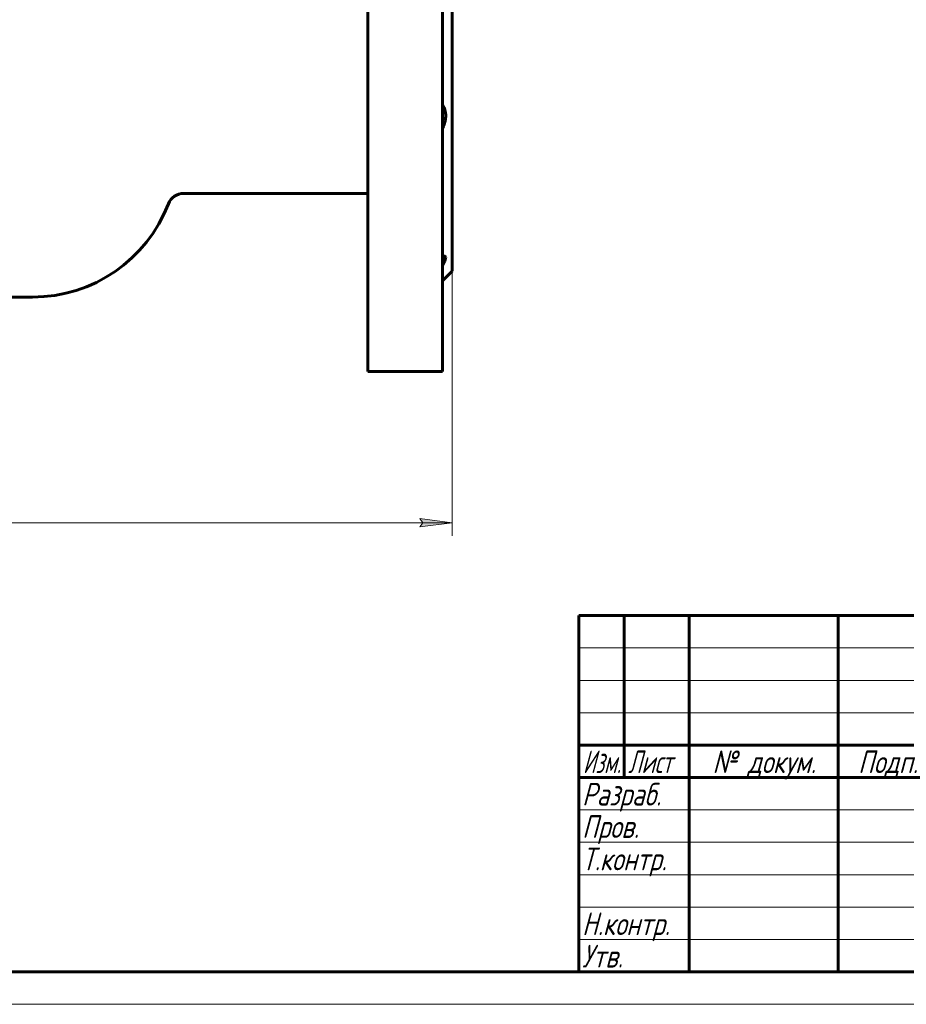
# Model space of a CAD drawing. Header units: millimetres. Extents: x 0 to 428, y 0 to 297.
# Tile 8 of 26: x 144 to 281, y 0 to 152. Entities that reach past the tile are written whole.
import ezdxf

# ---------------------------------------------------------------- set-up
doc = ezdxf.new("R2010")
doc.units = ezdxf.units.MM
doc.linetypes.add('K5LT_BASIC', pattern=[0])
doc.linetypes.add('K5LT_THIN', pattern=[0])
doc.layers.add('Системный слой', color=7, linetype='Continuous')
doc.layers.add('Системный слой (1)', color=7, linetype='Continuous', true_color=0x6c6c6c)
doc.styles.add('KDIMTEXTSTYLE', font='GOST_AU.SHX', dxfattribs={"width": 0.96, "oblique": 15, "height": 5})
doc.styles.add('KTEXTSTYLE', font='GOST_AU.SHX', dxfattribs={"width": 0.96, "height": 5})
doc.dimstyles.new('KDIMSTYLE (0.50)', dxfattribs={"dimtxt": 5, "dimasz": 1, "dimexe": 2, "dimexo": 0, "dimgap": 1, "dimtad": 1, "dimlfac": 2, "dimtxsty": 'KDIMTEXTSTYLE', "dimsah": 1, "dimcen": 0, "dimdle": 1, "dimadec": 0, "dimazin": 0, "dimtfac": 0.667, "dimtmove": 0, "dimatfit": 3, "dimfxl": 1, "dimtvp": 1, "dimtolj": 1, "dimtzin": 0, "dimarcsym": 0})

# ---------------------------------------------------------------- blocks, each defined once
blk = doc.blocks.new('U2')
at = {"layer": 'Системный слой (1)', "color": 150, "linetype": 'K5LT_BASIC', "lineweight": 60, "true_color": 0x0080ff}
for p, q in [((210.44, 152.66), (210.44, 192.16)), ((210.44, 113.16), (210.44, 152.66))]:
    blk.add_line(p, q, dxfattribs=at)
blk = doc.blocks.new('U3')
at = {"layer": 'Системный слой (1)', "color": 150, "linetype": 'K5LT_BASIC', "lineweight": 60, "true_color": 0x0080ff}
for p, q in [((208.94, 152.66), (208.94, 207.66)), ((208.94, 97.66), (208.94, 152.66))]:
    blk.add_line(p, q, dxfattribs=at)
blk = doc.blocks.new('U4')
at = {"layer": 'Системный слой (1)', "color": 150, "linetype": 'K5LT_BASIC', "lineweight": 60, "true_color": 0x0080ff}
for p, q in [((197.44, 152.66), (197.44, 207.66)), ((197.44, 97.66), (197.44, 152.66))]:
    blk.add_line(p, q, dxfattribs=at)
blk = doc.blocks.new('D0')
at = {"layer": 'Системный слой (1)'}
for points in [[(42.94, 73.67), (42.44, 74.33), (42.94, 74.99), (37.94, 74.33)], [(210.44, 74.33), (205.44, 74.99), (205.94, 74.33), (205.44, 73.67)]]:
    blk.add_hatch(color=7, dxfattribs=at).paths.add_polyline_path(points)
at = {"layer": 'Системный слой (1)', "color": 7, "linetype": 'K5LT_THIN', "lineweight": 18}
for p, q in [((37.94, 113.16), (37.94, 72.33)), ((210.44, 113.16), (210.44, 72.33)), ((37.94, 74.33), (42.94, 74.99)), ((42.94, 74.99), (42.44, 74.33)), ((205.94, 74.33), (205.44, 74.99)), ((205.44, 74.99), (210.44, 74.33)), ((42.94, 73.67), (37.94, 74.33)), ((37.94, 74.33), (210.44, 74.33)), ((42.44, 74.33), (42.94, 73.67)), ((210.44, 74.33), (205.44, 73.67)), ((205.44, 73.67), (205.94, 74.33))]:
    blk.add_line(p, q, dxfattribs=at)
blk.add_wipeout([(116.01, 75.33), (116.01, 82.71), (131.72, 82.71), (131.72, 75.33)]).dxf.layer = 'Системный слой (1)'
at = {"layer": 'Системный слой (1)', "color": 7, "char_height": 5, "attachment_point": 1, "style": 'KTEXTSTYLE'}
for s, insert in [('\\H5.0;\\W1.000;\\Q15;\\Q15;\\W0.965;±', (124.74, 81.92)), ('\\H5.0;\\W1.000;\\Q15;\\Q15;\\W0.965;345', (116.01, 81.92)), ('\\H5.0;\\W1.000;\\Q15;\\Q15;\\W0.965;3', (127.65, 81.92))]:
    blk.add_mtext(s, dxfattribs=dict(at, insert=insert))
blk = doc.blocks.new('KDIMARROW_01')
at = {"layer": 'Системный слой'}
blk.add_hatch(color=0, dxfattribs=at).paths.add_polyline_path([(0, 0), (-5, 0.66), (-4.5, 0), (-5, -0.66)])
at = {"layer": 'Системный слой', "color": 0, "linetype": 'K5LT_THIN', "lineweight": 18}
for p, q in [((-4.5, 0), (-5, 0.66)), ((-5, 0.66), (0, 0)), ((0, 0), (-5, -0.66)), ((-5, -0.66), (-4.5, 0))]:
    blk.add_line(p, q, dxfattribs=at)
at = {"layer": 'Системный слой (1)', "color": 0, "linetype": 'K5LT_THIN', "lineweight": 18}
blk.add_line((341.8, 152.66), (341.3, 152.66), dxfattribs=at)
blk = doc.blocks.new('U36')
at = {"layer": 'Системный слой (1)', "color": 150, "linetype": 'K5LT_BASIC', "lineweight": 60, "true_color": 0x0080ff}
for p, q in [((208.94, 115.58), (208.98, 115.58)), ((208.98, 115.58), (209.02, 115.59)), ((209.02, 115.59), (209.06, 115.59)), ((209.06, 115.59), (209.16, 115.58)), ((209.16, 115.58), (209.44, 115.33)), ((209.3, 114.73), (208.94, 114.07)), ((209.44, 115.33), (209.3, 114.73))]:
    blk.add_line(p, q, dxfattribs=at)
blk = doc.blocks.new('D4')
at = {"layer": 'Системный слой (1)'}
for points in [[(303.23, 184.48), (298.92, 187.1), (302.4, 183.46), (302.43, 184.28)], [(384.68, 118.22), (381.2, 121.87), (381.17, 121.04), (380.37, 120.84)]]:
    blk.add_hatch(color=7, dxfattribs=at).paths.add_polyline_path(points)
at = {"layer": 'Системный слой (1)', "color": 7, "linetype": 'K5LT_THIN', "lineweight": 18}
for p, q in [((298.92, 187.1), (303.23, 184.48)), ((302.4, 183.46), (298.92, 187.1)), ((298.92, 187.1), (384.68, 118.22)), ((302.43, 184.28), (302.4, 183.46)), ((303.23, 184.48), (302.43, 184.28)), ((381.17, 121.04), (381.2, 121.87)), ((381.2, 121.87), (384.68, 118.22)), ((380.37, 120.84), (381.17, 121.04)), ((384.68, 118.22), (380.37, 120.84)), ((384.68, 118.22), (393.57, 111.09)), ((393.57, 111.09), (412.22, 111.09))]:
    blk.add_line(p, q, dxfattribs=at)
blk.add_wipeout([(395.57, 112.09), (395.57, 119.47), (409.63, 119.47), (409.63, 112.09)]).dxf.layer = 'Системный слой (1)'
at = {"layer": 'Системный слой (1)', "color": 7, "char_height": 5, "attachment_point": 1, "style": 'KTEXTSTYLE'}
for s, insert in [('\\H5.0;\\W1.000;\\Q15;\\Q15;\\W0.965;∅', (395.57, 118.67)), ('\\H5.0;\\W1.000;\\Q15;\\Q15;\\W0.965;220', (398.87, 118.67))]:
    blk.add_mtext(s, dxfattribs=dict(at, insert=insert))
blk = doc.blocks.new('U53')
at = {"color": 150, "linetype": 'K5LT_BASIC', "lineweight": 60, "true_color": 0x0080ff}
for p, q in [((230, 60), (415, 60)), ((230, 5), (230, 60)), ((237, 35), (237, 60)), ((247, 5), (247, 60)), ((270, 5), (270, 60)), ((230, 40), (295, 40)), ((230, 35), (295, 35)), ((415, 5), (20, 5))]:
    blk.add_line(p, q, dxfattribs=at)
at = {"color": 7, "linetype": 'K5LT_THIN', "lineweight": 18}
for p, q in [((230, 55), (295, 55)), ((230, 50), (295, 50)), ((230, 45), (295, 45)), ((230, 30), (295, 30)), ((230, 25), (295, 25)), ((230, 20), (295, 20)), ((230, 15), (295, 15)), ((230, 10), (295, 10)), ((420, 0), (0, 0))]:
    blk.add_line(p, q, dxfattribs=at)
at = {"color": 7, "char_height": 3.5, "attachment_point": 1, "style": 'KTEXTSTYLE'}
for s, insert in [('\\H5.0;\\W1.000;\\Q15;\\Q15;\\W0.784;\\H3.50;Изм.', (230.62, 39.18)), ('\\H5.0;\\W1.000;\\Q15;\\Q15;\\W0.799;\\H3.50;Лист', (237.61, 39.18)), ('\\H5.0;\\W1.000;\\Q15;\\Q15;\\W0.965;\\H3.50;№ докум.', (250.63, 39.18)), ('\\H5.0;\\W1.000;\\Q15;\\Q15;\\W0.965;\\H3.50;Подп.', (273.1, 39.18)), ('\\H5.0;\\W1.000;\\Q15;\\Q15;\\W0.965;\\H3.50;Разраб.', (230.5, 34.18)), ('\\H5.0;\\W1.000;\\Q15;\\Q15;\\W0.965;\\H3.50;Пров.', (230.5, 29.18)), ('\\H5.0;\\W1.000;\\Q15;\\Q15;\\W0.965;\\H3.50;Т.контр.', (230.5, 24.18)), ('\\H5.0;\\W1.000;\\Q15;\\Q15;\\W0.965;\\H3.50;Н.контр.', (230.5, 14.18)), ('\\H5.0;\\W1.000;\\Q15;\\Q15;\\W0.965;\\H3.50;Утв.', (230.5, 9.18))]:
    blk.add_mtext(s, dxfattribs=dict(at, insert=insert))

msp = doc.modelspace()

# ---------------------------------------------------------------- linework, layer by layer
at = {"layer": 'Системный слой (1)', "color": 150, "linetype": 'K5LT_BASIC', "lineweight": 60, "true_color": 0x0080ff}
for p, q in [((197.4422, 125.1605), (168.9785, 125.1605)), ((210.4422, 113.1605), (208.9422, 111.6605)), ((145.6922, 109.1605), (102.6922, 109.1605)), ((208.9422, 97.6605), (197.4422, 97.6605))]:
    msp.add_line(p, q, dxfattribs=at)
for centre, radius, start, end in [((168.9785, 122.6605), 2.5, 90, 158.985946), ((145.6922, 131.6058), 22.4453, 270, 338.985946)]:
    msp.add_arc(centre, radius, start, end, dxfattribs=at)
msp.add_open_spline([(208.9422, 138.806), (209.0239, 138.693), (209.0973, 138.5715), (209.2255, 138.3099), (209.2804, 138.1698), (209.3689, 137.8666), (209.401, 137.7079), (209.4398, 137.3773), (209.4465, 137.2054), (209.4333, 136.8625), (209.4158, 136.6976), (209.3601, 136.3663), (209.3219, 136.2), (209.2313, 135.8849), (209.1819, 135.7392), (209.0709, 135.4521), (209.0093, 135.3106), (208.9422, 135.1711)], degree=3, knots=[0.00045733, 0.00045733, 0.00045733, 0.00045733, 1.12154393, 1.12154393, 2.24308785, 2.24308785, 3.37510286, 3.37510286, 4.50711786, 4.50711786, 5.54551939, 5.54551939, 6.58392092, 6.58392092, 7.50400697, 7.50400697, 8.42363603, 8.42363603, 8.42363603, 8.42363603], dxfattribs=at)

# ---------------------------------------------------------------- block references
at = {"layer": 'Системный слой (1)'}
for name in ['U4', 'U3', 'U2', 'U36']:
    msp.add_blockref(name, (0, 0), dxfattribs=at)

# ---------------------------------------------------------------- dimensions: what is measured, and where the dimension line sits
at = {"layer": 'Системный слой (1)', "color": 7}
dim = msp.add_diameter_dim_2p(p1=(256.0346, 221.5393), p2=(427.5655, 83.7817), dimstyle='KDIMSTYLE (0.50)', override={"dimtih": 1, "dimtoh": 1, "dimpost": '\\H5.0;\\W0.965;\\Q15;<>', "dimblk1": 'KDIMARROW_01', "dimblk2": 'KDIMARROW_01', "dimclrt": 7, "dimtol": 1, "dimtp": 0, "dimtm": 0, "dimtdec": 5, "dimtmove": 1, "dimatfit": 2, "dimtolj": 1}, dxfattribs=at)
dim.commit()
dim.dimension.update_dxf_attribs({"geometry": 'D4', "text_midpoint": (395.5672, 111.0859), "dimtype": 163})

# ---------------------------------------------------------------- next in the draw order: dimensions: what is measured, and where the dimension line sits
dim = msp.add_linear_dim(base=(37.9422, 74.3319), p1=(210.4422, 113.1605), p2=(37.9422, 113.1605), dimstyle='KDIMSTYLE (0.50)', override={"dimexo": 0, "dimpost": '\\H5.0;\\W0.965;\\Q15;<>', "dimblk1": 'KDIMARROW_01', "dimblk2": 'KDIMARROW_01', "dimse1": 0, "dimse2": 0, "dimclrt": 7, "dimtol": 1, "dimtp": 3, "dimtm": 3, "dimtdec": 5, "dimtolj": 1}, dxfattribs=at)
dim.commit()
dim.dimension.update_dxf_attribs({"geometry": 'D0', "text_midpoint": (124.1922, 74.3319), "dimtype": 160})

# ---------------------------------------------------------------- next in the draw order: block references
msp.add_blockref('U53', (0, 0))

doc.saveas('drawing.dxf')
